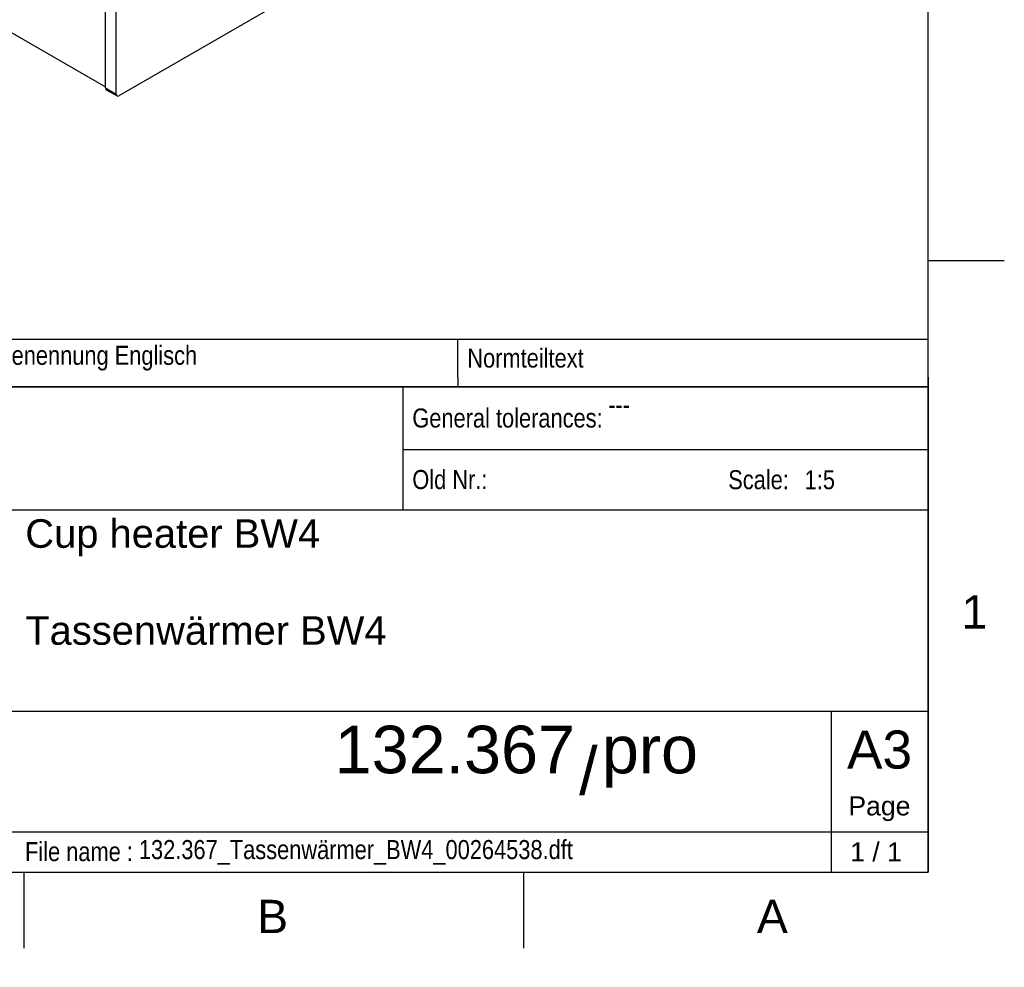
# Model space of a CAD drawing. Header units: millimetres. Extents: x 0 to 418, y 0 to 295.
# Tile 8 of 12: x 315 to 418, y 0 to 100. Entities that reach past the tile are written whole.
import ezdxf
from ezdxf import colors
from ezdxf.entities.mleader import LeaderData, LeaderLine
from ezdxf.math import Vec2, Vec3

# ---------------------------------------------------------------- set-up
doc = ezdxf.new("R2010")
doc.units = ezdxf.units.MM
for name, color, linetype in [('132.367_TASSENWÄ', 7, 'Continuous'), ('Cartouche', 7, 'Continuous'), ('Défaut', 7, 'Continuous'), ('Format', 7, 'Continuous'), ('Marges', 7, 'Continuous'), ('Standard', 7, 'Continuous')]:
    doc.layers.add(name, color=color, linetype=linetype)

# ---------------------------------------------------------------- blocks, each defined once
blk = doc.blocks.new('SE3')
at = {"layer": '132.367_TASSENWÄ', "color": 7, "linetype": 'Continuous'}
for p, q in [((323.58, 92.39), (323.58, 169.79)), ((324.71, 91.73), (324.71, 169.14)), ((387.78, 127.82), (324.99, 91.57)), ((291.64, 110.94), (323.58, 92.5)), ((323.58, 92.39), (324.71, 91.73)), ((323.66, 92.2), (324.79, 91.55))]:
    blk.add_line(p, q, dxfattribs=at)
for centre, end_param in [((323.86, 92.55), 3.141593), ((324.99, 91.9), 3.926991)]:
    blk.add_ellipse(centre, major_axis=(0.2, 0.346), ratio=0.57735, start_param=2.356195, end_param=end_param, dxfattribs=at)
blk = doc.blocks.new('_Dot')
at = {"color": 0, "linetype": 'ByBlock', "lineweight": -2}
blk.add_line((-0.5, 0), (-1, 0), dxfattribs=at)
at = {"color": 0, "linetype": 'ByBlock', "const_width": 0.5}
blk.add_lwpolyline([(-0.25, 0, 1), (0.25, 0, 1)], format="xyb", close=True, dxfattribs=at)
blk = doc.blocks.new('SE5')
at = {"layer": 'Marges', "char_height": 3.5, "width": 3.7133, "attachment_point": 1}
for s, insert in [('{\\fArial|b0||i0||c0|p34;\\C7;\\H3.5;\\W1.;1}', (413.5, 39.09)), ('{\\fArial|b0||i0||c0|p34;\\C7;\\H3.5;\\W1.;B}', (339.5, 7.09)), ('{\\fArial|b0||i0||c0|p34;\\C7;\\H3.5;\\W1.;A}', (392, 7.09))]:
    blk.add_mtext(s, dxfattribs=dict(at, insert=insert))
blk = doc.blocks.new('SE4')
at = {"layer": 'Marges'}
blk.add_blockref('SE5', (0, 0), dxfattribs=at)

msp = doc.modelspace()

# ---------------------------------------------------------------- linework, layer by layer
at = {"layer": 'Cartouche', "color": 7, "linetype": 'Continuous'}
for p, q in [((409.988, 61), (219.988, 61)), ((409.9881, 61.0003), (219.9881, 61.0003)), ((409.9982, 61.0015), (219.9982, 61.0015)), ((354.81, 61), (354.81, 48.0778)), ((354.81, 54.41), (409.9879, 54.41)), ((276.4479, 48.0778), (409.9879, 48.0778)), ((273.4479, 26.9278), (409.9879, 26.9278)), ((399.828, 26.9278), (399.8278, 10.0078)), ((297.3479, 14.2378), (409.9879, 14.2378))]:
    msp.add_line(p, q, dxfattribs=at)
at = {"layer": 'Défaut', "color": 7, "linetype": 'Continuous'}
for p, q in [((219.988, 66.0003), (409.988, 66.0003)), ((360.588, 62.0003), (360.588, 66.0003)), ((409.988, 62.0003), (409.988, 66.0003)), ((360.588, 62.0003), (360.588, 61.0003)), ((409.988, 62.0003), (409.988, 61.0003)), ((219.988, 61.0003), (409.988, 61.0003)), ((219.988, 61.0003), (409.988, 61.0003)), ((409.9879, 61), (409.9879, 9.9992)), ((219.9879, 9.9992), (409.9879, 9.9992))]:
    msp.add_line(p, q, dxfattribs=at)
at = {"layer": 'Marges', "color": 7, "linetype": 'Continuous'}
for p, q in [((410, 10), (410, 287)), ((410, 74.25), (418, 74.25)), ((10, 10), (410, 10)), ((315, 10), (315, 2)), ((367.5, 10), (367.5, 2))]:
    msp.add_line(p, q, dxfattribs=at)
at = {"layer": 'Standard', "color": 7, "linetype": 'Continuous'}
for p, q in [((219.988, 66.0003), (409.988, 66.0003)), ((360.588, 66.0003), (360.588, 66.0003)), ((409.988, 66.0003), (409.988, 66.0003))]:
    msp.add_line(p, q, dxfattribs=at)

# ---------------------------------------------------------------- block references
msp.add_blockref('SE4', (0, 0))
at = {"layer": 'Standard'}
msp.add_blockref('SE3', (0, 0), dxfattribs=at)

# ---------------------------------------------------------------- texts
at = {"layer": 'Cartouche', "char_height": 2}
for s, insert, width, attachment_point in [('{\\fArial Narrow|b0||i0||c0|p34;\\C7;\\H2.;\\W1.;---}', (376.3905, 60.1132), 32.774717, 1), ('{\\fArial Narrow|b0||i0||c0|p34;\\C7;\\H2.;\\W1.;General tolerances:}', (355.81, 57.7012), 29.58847, 4), ('{\\fArial Narrow|b0||i0||c0|p34;\\C7;\\H2.;\\W1.;Old Nr.:}', (355.81, 51.2346), 13.043037, 4), ('{\\fArial Narrow|b0||i0||c0|p34;\\C7;\\H2.;\\W1.;Scale:}', (389, 51.2205), 9.626832, 4), ('{\\fArial|b0||i0||c0|p34;\\C7;\\H2.;\\W1.;Page}', (404.8769, 16.6558), 9.662494, 5), ('{\\fArial Narrow|b0||i0||c0|p34;\\C7;\\H2.;\\W1.;132.367_Tassenwärmer_BW4_00264538.dft}', (327.083, 13.3703), 71.671298, 1), ('{\\fArial Narrow|b0||i0||c0|p34;\\C7;\\H2.;\\W1.;File name :}', (315.1248, 12.1446), 19.97745, 4)]:
    msp.add_mtext(s, dxfattribs=dict(at, insert=insert, width=width, attachment_point=attachment_point))
at = {"layer": 'Défaut'}
for s, insert, char_height, width, attachment_point in [('{\\fArial Narrow|b0||i0||c0|p34;\\C7;\\H2.;\\W1.;Benennung Englisch}', (312.188, 64.0003), 2, 47.4, 4), ('{\\fArial Narrow|b0||i0||c0|p34;\\C7;\\H2.;\\W1.;Normteiltext}', (361.588, 64.0003), 2, 47.4, 4), ('{\\fArial Narrow|b0||i0||c0|p34;\\C7;\\H2.;\\W1.;1:5}', (397.0247, 51.2158), 2, 11.732802, 4), ('{\\fArial|b0||i0||c0|p34;\\C7;\\H3.;\\W1.;Cup heater BW4}', (315.1507, 47.0779), 3, 93.809481, 1), ('{\\fArial|b0||i0||c0|p34;\\C7;\\H3.;\\W1.;Tassenwärmer BW4}', (315.1507, 36.8896), 3, 93.809481, 1), ('{\\fArial|b0||i0||c0|p34;\\C7;\\H5.;\\W1.;132.367}', (372.8983, 25.3857), 5, 57.728847, 3), ('{\\fArial|b0||i0||c0|p34;\\C7;\\H5.;\\W1.;pro}', (375.7243, 25.3807), 5, 21.11407, 1), ('{\\fArial|b0||i0||c0|p34;\\C7;\\H5.;\\W1.;/}', (374.3037, 20.5992), 5, 2.696999, 5)]:
    msp.add_mtext(s, dxfattribs=dict(at, insert=insert, char_height=char_height, width=width, attachment_point=attachment_point))
at = {"layer": 'Format', "insert": (404.8965, 22.8481), "char_height": 4, "width": 9.701766, "attachment_point": 5}
msp.add_mtext('{\\fArial|b0||i0||c0|p34;\\C7;\\H4.;\\W1.;A3}', dxfattribs=at)

# ---------------------------------------------------------------- leaders
at = {"layer": 'Cartouche', "color": 7, "linetype": 'Continuous'}
ml = msp.add_multileader_mtext('Standard', dxfattribs=at)
ml.set_content('{\\pxsm0.9;\\fArial|b0||i0||c0|p34;\\W1.;1 / 1\\P}', color=256)
ml.set_leader_properties()
ml.set_arrow_properties(name='DOT')
ml.build(insert=Vec2(0, 0))
ml.multileader.update_dxf_attribs({"leader_type": 0, "dogleg_length": 0, "arrow_head_size": 2})
ctx = ml.context
ctx.base_point, ctx.char_height, ctx.arrow_head_size = Vec3(400.2145, 12.1313), 2, 2
ctx.text_align_type = 1
notes = []
notes.append((ctx, [(0, (0, 0, 0), (0, 0), (1, 0), 1, [])]))
ctx.mtext.insert, ctx.mtext.alignment = Vec3(404.5225, 13.1313), 2
for ctx, leaders in notes:
    for number, flags, end, landing, length, lines in leaders:
        leader = LeaderData()
        leader.index, (leader.has_last_leader_line, leader.has_dogleg_vector, leader.attachment_direction) = number, flags
        leader.last_leader_point, leader.dogleg_vector, leader.dogleg_length = Vec3(end), Vec3(landing), length
        for number, points, colour, breaks in lines:
            line = LeaderLine()
            line.index, line.vertices, line.color, line.breaks = number, Vec3.list(points), colors.encode_raw_color(colour), breaks
            leader.lines.append(line)
        ctx.leaders.append(leader)

doc.saveas('drawing.dxf')
